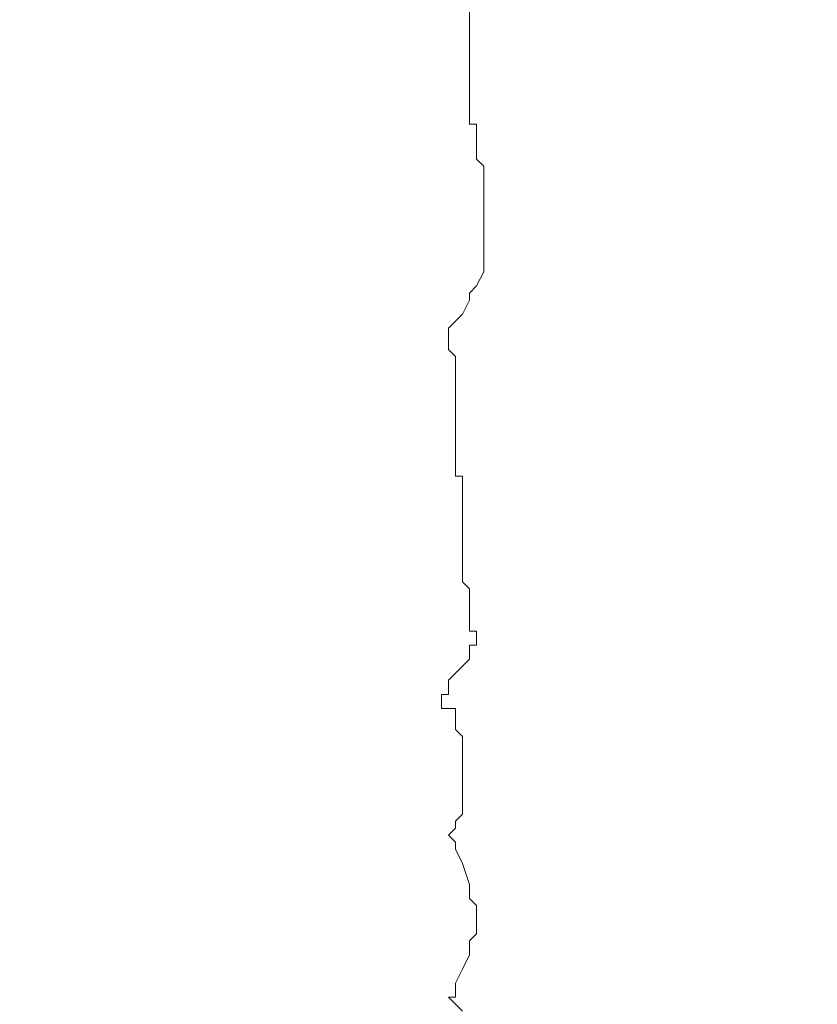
# Model space of a CAD drawing. Header units: millimetres. Extents: x 3652085 to 3778338, y -303702 to -273644.
# Tile 41 of 256: x 3660658 to 3660747, y -282661 to -282551. Entities that reach past the tile are written whole.
import ezdxf

# ---------------------------------------------------------------- set-up
doc = ezdxf.new("R2010")
doc.units = ezdxf.units.MM
doc.header["$PDMODE"] = 34
doc.linetypes.add('HIDDEN2', pattern=[4.7624999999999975, 3.174999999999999, -1.587499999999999])
doc.layers.add('DIM-03    (HAUSART)', color=111, linetype='Continuous', lineweight=5)
doc.styles.add('1-20 Eng HA', font='arial.ttf', dxfattribs={"height": 40})
doc.dimstyles.new('1-20 Eng HA', dxfattribs={"dimtxt": 40, "dimasz": 16, "dimexe": 16, "dimexo": 5, "dimgap": 5, "dimtad": 1, "dimdec": 0, "dimlfac": -1, "dimzin": 0, "dimdsep": 46, "dimtxsty": '1-20 Eng HA', "dimblk": 'OBLIQUE', "dimcen": 0.09, "dimdle": 16, "dimclrd": 256, "dimclre": 256, "dimclrt": 256, "dimadec": 0, "dimazin": 0, "dimtfac": 1, "dimtdec": 0, "dimtofl": 0, "dimtmove": 0, "dimatfit": 3, "dimldrblk": 'OBLIQUE', "dimfxl": 1, "dimtolj": 1, "dimtzin": 0, "dimlwe": 0, "dimarcsym": 0})

# ---------------------------------------------------------------- blocks, each defined once
blk = doc.blocks.new('_Oblique')
at = {"color": 0, "linetype": 'ByBlock', "lineweight": -2}
blk.add_line((-0.5, -0.5), (0.5, 0.5), dxfattribs=at)
blk = doc.blocks.new('*D141')
at = {"layer": 'Defpoints', "color": 0, "lineweight": 0, "transparency": 16777216}
for p in [(3660567.544012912, -280920.6490663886), (3660759.612151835, -280920.6490663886, 4.237028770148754e-05), (3660621.223910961, -282685.5442624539)]:
    blk.add_point(p, dxfattribs=at)
at = {"layer": 'DIM-03    (HAUSART)', "lineweight": -2, "transparency": 16777216}
blk.add_line((3660567.544012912, -282701.5442624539), (3660567.544012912, -280904.6490663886), dxfattribs=at)
at = {"layer": 'DIM-03    (HAUSART)', "linetype": 'HIDDEN2', "lineweight": 0, "transparency": 16777216}
for p, q in [((3660754.612151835, -280920.6490663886), (3660551.544012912, -280920.6490663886)), ((3660616.223910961, -282685.5442624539), (3660551.544012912, -282685.5442624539))]:
    blk.add_line(p, q, dxfattribs=at)
at = {"layer": 'DIM-03    (HAUSART)', "lineweight": -2, "transparency": 16777216, "xscale": 16, "yscale": 16, "zscale": 16}
for p, rotation in [((3660567.544012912, -280920.6490663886), 90), ((3660567.544012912, -282685.5442624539), 270)]:
    blk.add_blockref('_Oblique', p, dxfattribs=dict(at, rotation=rotation))
at = {"layer": 'DIM-03    (HAUSART)', "transparency": 16777216, "insert": (3660542.121093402, -281803.0966644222), "char_height": 40, "attachment_point": 5, "rotation": 90, "style": '1-20 Eng HA'}
blk.add_mtext('\\A1;1765', dxfattribs=at)

msp = doc.modelspace()

# ---------------------------------------------------------------- linework, layer by layer
at = {"layer": 'DIM-03    (HAUSART)', "color": 0, "lineweight": 0, "elevation": 302371.0229137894}
msp.add_lwpolyline([(3660707.637548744, -282662.2262858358), (3660706.847553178, -282661.4360129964), (3660706.05755762, -282660.6455978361), (3660706.847553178, -282660.6455978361), (3660706.847553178, -282659.0647675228), (3660707.637548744, -282657.4839372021), (3660708.427544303, -282655.9032492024), (3660708.427544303, -282654.3224188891), (3660709.217539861, -282653.5320037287), (3660709.217539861, -282650.3704854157), (3660708.427544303, -282649.5800702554), (3660708.427544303, -282647.9992399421), (3660707.637548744, -282645.6279944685), (3660706.847553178, -282644.0473064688), (3660706.847553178, -282643.2568913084), (3660706.05755762, -282642.4664761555), (3660706.847553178, -282641.6760609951), (3660706.847553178, -282640.8856458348), (3660707.637548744, -282640.0952306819), (3660707.637548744, -282631.4009485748), (3660706.847553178, -282630.6105334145), (3660706.847553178, -282628.2392879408), (3660705.267562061, -282628.2392879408), (3660705.267562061, -282626.6585999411), (3660706.05755762, -282626.6585999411), (3660706.05755762, -282625.0777696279), (3660708.427544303, -282622.7065241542), (3660708.427544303, -282621.1258361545), (3660709.217539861, -282621.1258361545), (3660709.217539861, -282619.5450058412), (3660708.427544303, -282619.5450058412), (3660708.427544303, -282614.8026572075), (3660707.637548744, -282614.0122420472), (3660707.637548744, -282602.1562993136), (3660706.847553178, -282602.1562993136), (3660706.847553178, -282588.7195262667), (3660706.05755762, -282587.9291111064), (3660706.05755762, -282585.5580079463), (3660707.637548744, -282583.977177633), (3660708.427544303, -282582.3963473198), (3660708.427544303, -282581.6060744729), (3660709.217539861, -282580.81565932), (3660710.007623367, -282579.2348289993), (3660710.007623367, -282567.3788862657), (3660709.217539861, -282566.5884711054), (3660709.217539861, -282562.636537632), (3660708.427544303, -282562.636537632), (3660708.427544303, -282561.4128066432), (3660708.427544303, -282542.8765856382)], dxfattribs=at)

# ---------------------------------------------------------------- dimensions: what is measured, and where the dimension line sits
at = {"layer": 'DIM-03    (HAUSART)'}
dim = msp.add_linear_dim(base=(3660567.544012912, -280920.6490663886, 302371.0228714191), p1=(3660621.223910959, -282685.5442624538, 302371.0228714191), p2=(3660759.612151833, -280920.6490663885, 302371.0229137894), angle=90, dimstyle='1-20 Eng HA', dxfattribs=at)
dim.commit()
dim.dimension.update_dxf_attribs({"geometry": '*D141', "text_midpoint": (3660542.121093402, -281803.0966644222, 302371.0228714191)})

doc.saveas('drawing.dxf')
